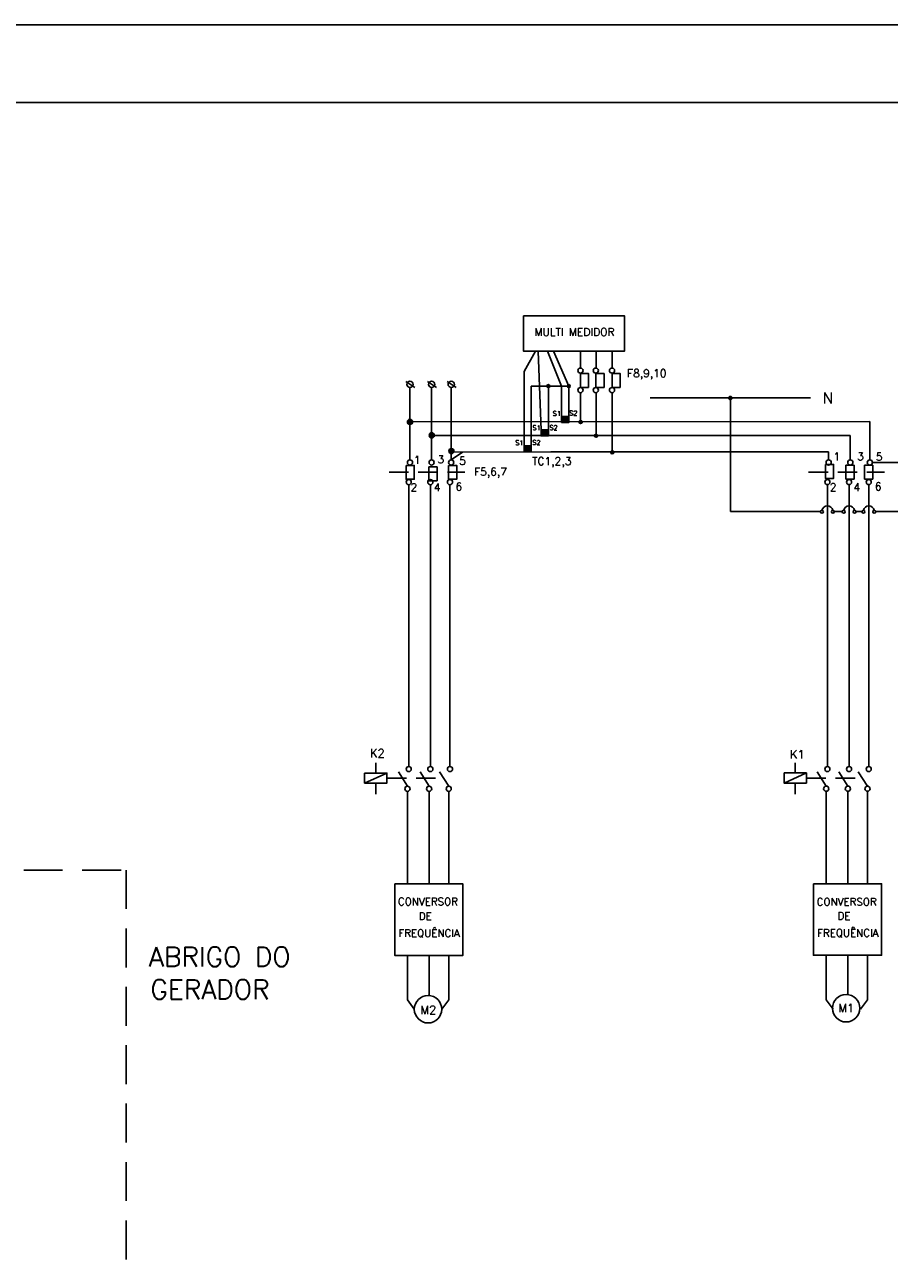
# Model space of a CAD drawing. Header units: millimetres. Extents: x 654.3 to 713.7, y 620 to 662.
# Tile 3 of 6: x 675.9 to 687, y 646.1 to 662. Entities that reach past the tile are written whole.
import ezdxf
from ezdxf.enums import TextEntityAlignment as Align

# ---------------------------------------------------------------- set-up
doc = ezdxf.new("R2010")
doc.units = ezdxf.units.MM
doc.linetypes.add('DASHED2', pattern=[9.525, 6.35, -3.175])
doc.linetypes.add('HIDDEN', pattern=[0.375, 0.25, -0.125])
for name, color, linetype in [('ARQ-FORMATO', 1, 'Continuous'), ('DIAGRAMA', 8, 'Continuous'), ('ETXT004', 4, 'Continuous'), ('ETXT0090', 8, 'Continuous'), ('TEXTO', 7, 'Continuous')]:
    doc.layers.add(name, color=color, linetype=linetype)
doc.styles.add('ROMANS', font='romans.shx')

msp = doc.modelspace()

# ---------------------------------------------------------------- hatches: boundary and pattern name
at = {"layer": 'DIAGRAMA', "linetype": 'DASHED2', "ltscale": 0.07}
h = msp.add_hatch(color=2, dxfattribs=at)
h.paths.add_polyline_path([(684.997, 657.234, 1), (684.955, 657.234)])
h.paths.add_polyline_path([(684.976, 657.234), (684.955, 657.234, 0.414214), (684.976, 657.213)])
h.paths.add_polyline_path([(684.976, 657.234), (684.976, 657.213, 0.414214), (684.997, 657.234)])
at = {"layer": 'DIAGRAMA', "linetype": 'Continuous'}
for points in [[(680.893, 656.927, 1), (680.827, 656.927, 1)], [(681.173, 656.754, 1), (681.107, 656.754, 1)], [(681.426, 656.552, 1), (681.359, 656.552, 1)]]:
    msp.add_hatch(color=2, dxfattribs=at).paths.add_polyline_path(points)
at = {"layer": 'ETXT004'}
for points in [[(682.638, 657.406, 1), (682.638, 657.367, 1)], [(682.901, 657.406, 1), (682.901, 657.367, 1)], [(682.901, 656.961), (682.901, 656.997), (682.807, 656.997), (682.807, 656.961)], [(682.808, 656.957), (682.808, 656.921), (682.901, 656.921), (682.901, 656.957)], [(683.053, 656.944, 1), (683.053, 656.906, 1)], [(682.638, 656.786), (682.638, 656.823), (682.544, 656.823), (682.544, 656.786)], [(682.544, 656.783), (682.544, 656.746), (682.638, 656.746), (682.638, 656.783)], [(683.25, 656.768, 1), (683.25, 656.729, 1)], [(682.419, 656.582), (682.419, 656.618), (682.325, 656.618), (682.325, 656.582)], [(682.325, 656.577), (682.325, 656.541), (682.419, 656.541), (682.419, 656.577)], [(683.459, 656.555, 1), (683.459, 656.517, 1)]]:
    msp.add_hatch(color=2, dxfattribs=at).paths.add_polyline_path(points)

# ---------------------------------------------------------------- linework, layer by layer
at = {"layer": 'ARQ-FORMATO', "color": 2}
msp.add_lwpolyline([(654.342, 662.027), (713.742, 662.027), (713.742, 620.027), (654.342, 620.027)], close=True, dxfattribs=at)
at = {"layer": 'ARQ-FORMATO'}
msp.add_lwpolyline([(656.842, 621.027), (656.842, 661.027), (712.742, 661.027), (712.742, 621.027)], close=True, dxfattribs=at)
at = {"layer": 'DIAGRAMA', "color": 2, "linetype": 'Continuous'}
for p, q in [((680.806, 657.444), (680.922, 657.368)), ((681.084, 657.444), (681.2, 657.368)), ((681.336, 657.444), (681.453, 657.368)), ((680.86, 656.439), (680.86, 657.368)), ((681.138, 656.439), (681.138, 657.368)), ((681.39, 656.439), (681.39, 657.368)), ((684.976, 655.777), (684.976, 657.234)), ((680.86, 656.929), (686.767, 656.931)), ((686.767, 656.931), (686.767, 656.438)), ((686.517, 656.754), (682.419, 656.754)), ((686.517, 656.439), (686.517, 656.754)), ((681.537, 656.54), (681.39, 656.439)), ((686.239, 656.541), (682.671, 656.541)), ((686.239, 656.439), (686.239, 656.541)), ((686.803, 656.406), (687.402, 656.406)), ((680.844, 656.12), (680.844, 652.501)), ((681.122, 656.12), (681.122, 652.501)), ((681.374, 656.12), (681.374, 652.501)), ((686.223, 656.121), (686.223, 652.502)), ((686.501, 656.121), (686.501, 652.502)), ((686.754, 656.121), (686.754, 652.502)), ((684.976, 655.777), (686.136, 655.777)), ((686.311, 655.777), (686.414, 655.777)), ((686.59, 655.777), (686.667, 655.777)), ((686.843, 655.777), (688.733, 655.777)), ((680.421, 652.417), (680.421, 652.547)), ((680.421, 652.547), (680.421, 652.417)), ((685.81, 652.548), (685.81, 652.418)), ((685.81, 652.418), (685.81, 652.548)), ((680.564, 652.417), (680.277, 652.288)), ((680.828, 652.248), (680.711, 652.432)), ((681.106, 652.248), (680.989, 652.432)), ((681.358, 652.248), (681.241, 652.432)), ((685.954, 652.418), (685.667, 652.288)), ((686.208, 652.249), (686.09, 652.433)), ((686.486, 652.249), (686.368, 652.433)), ((686.738, 652.249), (686.62, 652.433)), ((680.421, 652.288), (680.421, 652.144)), ((680.828, 652.182), (680.828, 651.589)), ((681.106, 652.182), (681.106, 651.589)), ((681.358, 652.182), (681.358, 651.589)), ((685.81, 652.288), (685.81, 652.145)), ((686.208, 652.183), (686.208, 651.59)), ((686.486, 652.183), (686.486, 651.59)), ((686.738, 652.183), (686.738, 651.59)), ((680.828, 651.589), (680.828, 650.996)), ((681.106, 651.589), (681.106, 650.996)), ((681.358, 651.589), (681.359, 650.996)), ((686.208, 651.59), (686.208, 650.997)), ((686.486, 651.59), (686.486, 650.997)), ((686.738, 651.59), (686.738, 650.997)), ((680.828, 650.077), (680.828, 649.505)), ((681.106, 650.077), (681.106, 649.558)), ((681.359, 650.077), (681.359, 649.505)), ((686.208, 650.078), (686.208, 649.506)), ((686.486, 650.078), (686.486, 649.57)), ((686.738, 650.078), (686.738, 649.506)), ((680.828, 649.505), (680.916, 649.383)), ((681.359, 649.505), (681.268, 649.383)), ((686.208, 649.506), (686.296, 649.383)), ((686.738, 649.506), (686.647, 649.383))]:
    msp.add_line(p, q, dxfattribs=at)
at = {"layer": 'DIAGRAMA', "color": 2, "linetype": 'Continuous', "ltscale": 0.07}
msp.add_line((683.947, 657.234), (686.004, 657.234), dxfattribs=at)
at = {"layer": 'DIAGRAMA', "color": 2, "linetype": 'ByBlock'}
for p, q in [((681.138, 656.753), (682.419, 656.754)), ((681.39, 656.54), (682.671, 656.541))]:
    msp.add_line(p, q, dxfattribs=at)
at = {"layer": 'DIAGRAMA', "color": 2, "linetype": 'HIDDEN'}
for p, q in [((680.591, 656.28), (681.566, 656.28)), ((685.981, 656.281), (686.955, 656.281)), ((680.564, 652.352), (681.292, 652.352)), ((685.954, 652.353), (686.681, 652.353))]:
    msp.add_line(p, q, dxfattribs=at)
at = {"layer": 'DIAGRAMA', "color": 2, "linetype": 'Continuous'}
for points in [[(682.319, 658.291), (683.616, 658.291), (683.616, 657.835), (682.319, 657.835)], [(680.811, 656.369), (680.916, 656.369), (680.916, 656.191), (680.811, 656.191)], [(681.104, 656.348), (681.209, 656.348), (681.209, 656.17), (681.104, 656.17)], [(681.355, 656.369), (681.46, 656.369), (681.46, 656.191), (681.355, 656.191)], [(686.198, 656.38), (686.303, 656.38), (686.303, 656.202), (686.198, 656.202)], [(686.46, 656.37), (686.565, 656.37), (686.565, 656.192), (686.46, 656.192)], [(686.701, 656.37), (686.805, 656.37), (686.805, 656.192), (686.701, 656.192)], [(680.277, 652.417), (680.564, 652.417), (680.564, 652.288), (680.277, 652.288)], [(685.667, 652.418), (685.954, 652.418), (685.954, 652.288), (685.667, 652.288)], [(680.665, 650.993), (681.541, 650.993), (681.541, 650.074), (680.665, 650.074)], [(686.044, 650.996), (686.92, 650.996), (686.92, 650.077), (686.044, 650.077)]]:
    msp.add_lwpolyline(points, close=True, dxfattribs=at)
for points in [[(683.053, 657.835), (683.053, 657.619)], [(683.25, 657.835), (683.25, 657.619)], [(683.459, 657.835), (683.459, 657.619)], [(683.053, 657.302), (683.053, 656.925)], [(683.25, 657.302), (683.25, 656.749)], [(683.459, 657.302), (683.459, 656.536)]]:
    msp.add_lwpolyline(points, dxfattribs=at)
at = {"layer": 'DIAGRAMA', "color": 2, "linetype": 'Continuous', "elevation": 21.421}
for points in [[(683.155, 657.37), (683.051, 657.37), (683.051, 657.548), (683.155, 657.548)], [(683.353, 657.37), (683.248, 657.37), (683.248, 657.548), (683.353, 657.548)], [(683.562, 657.37), (683.457, 657.37), (683.457, 657.548), (683.562, 657.548)]]:
    msp.add_lwpolyline(points, close=True, dxfattribs=at)
at = {"layer": 'DIAGRAMA', "color": 2, "linetype": 'Continuous'}
for centre, radius in [((683.05, 657.586), 0.0331), ((683.247, 657.586), 0.0331), ((683.456, 657.586), 0.0331), ((680.86, 657.409), 0.0403), ((681.138, 657.409), 0.0403), ((681.39, 657.409), 0.0403), ((683.05, 657.335), 0.0331), ((683.247, 657.335), 0.0331), ((683.456, 657.335), 0.0331), ((680.86, 656.927), 0.0331), ((681.14, 656.754), 0.0331), ((681.392, 656.552), 0.0331), ((680.86, 656.406), 0.0331), ((681.138, 656.406), 0.0331), ((681.39, 656.406), 0.0331), ((686.239, 656.406), 0.0331), ((686.517, 656.406), 0.0331), ((686.769, 656.406), 0.0331), ((680.844, 656.153), 0.0331), ((681.122, 656.153), 0.0331), ((681.374, 656.153), 0.0331), ((686.223, 656.154), 0.0331), ((686.501, 656.154), 0.0331), ((686.754, 656.154), 0.0331), ((686.153, 655.773), 0.0186), ((686.293, 655.773), 0.0186), ((686.432, 655.773), 0.0186), ((686.572, 655.773), 0.0186), ((686.685, 655.773), 0.0186), ((686.825, 655.773), 0.0186), ((680.844, 652.468), 0.0331), ((681.122, 652.468), 0.0331), ((681.374, 652.468), 0.0331), ((686.223, 652.468), 0.0331), ((686.501, 652.468), 0.0331), ((686.754, 652.468), 0.0331), ((680.828, 652.215), 0.0331), ((681.106, 652.215), 0.0331), ((681.358, 652.215), 0.0331), ((686.208, 652.216), 0.0331), ((686.486, 652.216), 0.0331), ((686.738, 652.216), 0.0331), ((681.092, 649.383), 0.176), ((686.463, 649.396), 0.176)]:
    msp.add_circle(centre, radius, dxfattribs=at)
at = {"layer": 'DIAGRAMA', "color": 2, "linetype": 'DASHED2', "ltscale": 0.07}
msp.add_circle((684.976, 657.234), 0.0209, dxfattribs=at)
at = {"layer": 'DIAGRAMA', "color": 2, "linetype": 'Continuous'}
for centre in [(686.223, 655.775), (686.502, 655.775), (686.755, 655.775)]:
    msp.add_arc(centre, 0.0719, 13.4076, 166.5809, dxfattribs=at)
at = {"layer": 'ETXT004', "color": 2}
for p, q in [((682.325, 657.576), (682.474, 657.835)), ((682.544, 656.822), (682.506, 657.835)), ((682.807, 657.387), (682.628, 657.835)), ((682.901, 657.387), (682.703, 657.835)), ((682.325, 656.617), (682.325, 657.576)), ((682.419, 657.387), (682.619, 657.387)), ((682.419, 656.617), (682.419, 657.387)), ((682.638, 656.822), (682.638, 657.387)), ((682.657, 657.387), (682.788, 657.387)), ((682.788, 657.387), (682.882, 657.387)), ((682.807, 656.997), (682.807, 657.387)), ((682.901, 656.997), (682.901, 657.387))]:
    msp.add_line(p, q, dxfattribs=at)
for points in [[(682.807, 656.961), (682.807, 656.997), (682.901, 656.997), (682.901, 656.961)], [(682.808, 656.957), (682.808, 656.921), (682.901, 656.921), (682.901, 656.957)], [(682.544, 656.786), (682.544, 656.823), (682.638, 656.823), (682.638, 656.786)], [(682.544, 656.783), (682.544, 656.746), (682.638, 656.746), (682.638, 656.783)], [(682.325, 656.582), (682.325, 656.618), (682.419, 656.618), (682.419, 656.582)], [(682.325, 656.577), (682.325, 656.541), (682.419, 656.541), (682.419, 656.577)]]:
    msp.add_lwpolyline(points, close=True, dxfattribs=at)
for centre in [(682.638, 657.387), (682.901, 657.387), (683.053, 656.925), (683.25, 656.749), (683.459, 656.536)]:
    msp.add_circle(centre, 0.0192, dxfattribs=at)
at = {"layer": 'ETXT0090', "linetype": 'HIDDEN', "ltscale": 2}
msp.add_lwpolyline([(658.648, 651.171), (677.215, 651.171), (677.215, 634.337), (658.648, 634.337)], close=True, dxfattribs=at)

# ---------------------------------------------------------------- texts
at = {"layer": 'DIAGRAMA', "color": 2, "style": 'ROMANS'}
for s, height, p in [('MULTI MEDIDOR', 0.10036, (682.973, 658.081)), ('F8,9,10', 0.1004, (683.902, 657.537)), ('N', 0.141, (686.229, 657.235)), ('1', 0.1, (680.954, 656.439)), ('3', 0.1, (681.257, 656.446)), ('5', 0.1, (681.533, 656.427)), ('TC1,2,3', 0.1004, (682.682, 656.407)), ('1', 0.1, (686.344, 656.483)), ('3', 0.1, (686.647, 656.483)), ('5', 0.1, (686.888, 656.481)), ('F5,6,7', 0.1004, (681.896, 656.272)), ('2', 0.1, (680.908, 656.087)), ('4', 0.1, (681.211, 656.087)), ('6', 0.1, (681.487, 656.096)), ('2', 0.1, (686.298, 656.088)), ('4', 0.1, (686.601, 656.088)), ('6', 0.1, (686.877, 656.097)), ('K2', 0.1086, (680.441, 652.672)), ('K1', 0.1086, (685.836, 652.656)), ('CONVERSOR', 0.0967, (681.091, 650.766)), ('CONVERSOR', 0.0967, (686.471, 650.763)), ('DE ', 0.0967, (681.09, 650.579)), ('DE ', 0.0967, (686.469, 650.582)), ('FREQUÊNCIA', 0.0967, (681.105, 650.37)), ('FREQUÊNCIA', 0.0967, (686.485, 650.373)), ('M1', 0.1086, (686.465, 649.399)), ('M2', 0.1086, (681.096, 649.374))]:
    msp.add_text(s, height=height, dxfattribs=at).set_placement(p, align=Align.MIDDLE)
at = {"layer": 'ETXT004', "color": 2, "style": 'ROMANS'}
for s, p in [('S1', (682.746, 657.034)), ('S2', (682.959, 657.04)), ('S1', (682.486, 656.851)), ('S2', (682.704, 656.853)), ('S1', (682.266, 656.659)), ('S2', (682.485, 656.662))]:
    msp.add_text(s, height=0.0615, dxfattribs=at).set_placement(p, align=Align.MIDDLE)
at = {"layer": 'TEXTO', "color": 2, "style": 'ROMANS'}
for s, p in [('ABRIGO DO', (677.505, 649.932)), ('GERADOR', (677.525, 649.513))]:
    msp.add_text(s, height=0.25, dxfattribs=at).set_placement(p)

doc.saveas('drawing.dxf')
